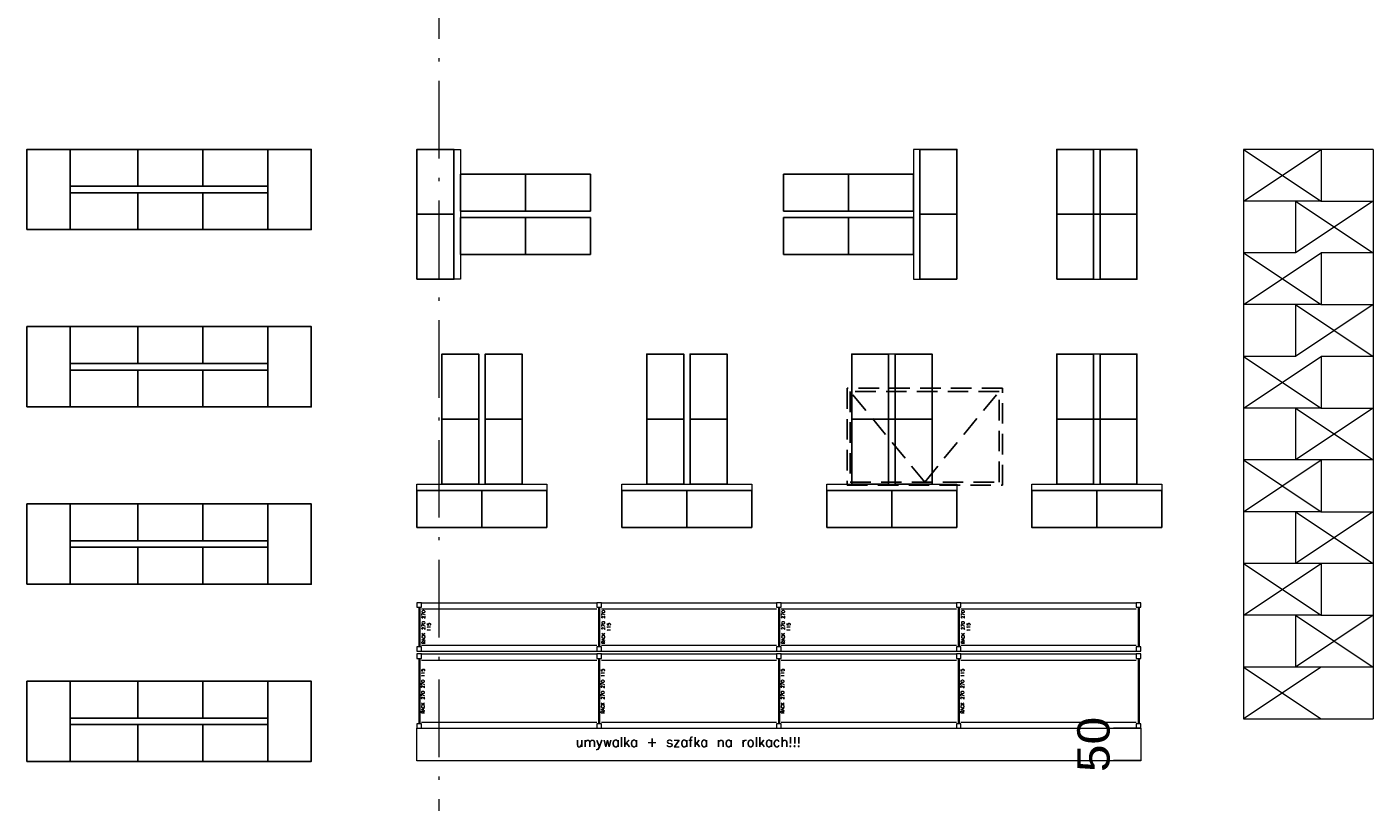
# Model space of a CAD drawing. Extents: x 153948 to 285449, y -89387 to -60195.
# Tile 35 of 108: x 251683 to 253763, y -79904 to -78706. Entities that reach past the tile are written whole.
import ezdxf

# ---------------------------------------------------------------- set-up
doc = ezdxf.new("R2010")
doc.units = 0
doc.header["$LTSCALE"] = 100
doc.header["$MEASUREMENT"] = 0
doc.header["$PDMODE"] = 1
doc.linetypes.add('ACAD_ISO10W100', pattern=[18.5, 12, -3, 0.5, -3])
doc.linetypes.add('HIDDEN2', pattern=[4.7625, 3.175, -1.5875])
doc.layers.get('0').update_dxf_attribs({"linetype": 'CONTINUOUS'})
doc.layers.get('DEFPOINTS').update_dxf_attribs({"linetype": 'CONTINUOUS'})
for name, color, linetype, lineweight in [('mebel nietypowy', 3, 'CONTINUOUS', 9), ('OSIE', 8, 'ACAD_ISO10W100', 15), ('R140', 7, 'CONTINUOUS', 13), ('R270', 5, 'CONTINUOUS', 13), ('RAK 270', 5, 'CONTINUOUS', 13), ('RS REGAŁY', 7, 'CONTINUOUS', 13)]:
    doc.layers.add(name, color=color, linetype=linetype, lineweight=lineweight)
doc.layers.add('RAK_140', color=2, linetype='CONTINUOUS', lineweight=13, true_color=0xffff00)
doc.layers.add('ŚWIETLIK', color=2, linetype='CONTINUOUS')
doc.styles.add('arial', font='arial.ttf', dxfattribs={"width": 1.1})
doc.styles.get("Standard").update_dxf_attribs({"font": 'txt.shx'})
doc.dimstyles.new('srodek', dxfattribs={"dimscale": 100, "dimtxt": 0.5, "dimasz": 0.002, "dimexe": 0, "dimexo": 0, "dimgap": 0.05, "dimtad": 1, "dimjust": 2, "dimrnd": 0.5, "dimzin": 12, "dimtxsty": 'arial', "dimblk": 'ARCHTICK', "dimcen": 0.002, "dimclrt": 7, "dimazin": 0, "dimtfac": 1, "dimtix": 1, "dimtofl": 0, "dimtmove": 2, "dimatfit": 3, "dimldrblk": 'DOT', "dimfxl": 1, "dimtolj": 1, "dimtzin": 0, "dimarcsym": 0})

# ---------------------------------------------------------------- blocks, each defined once
blk = doc.blocks.new('_ARCHTICK')
at = {"color": 0, "linetype": 'ByBlock', "const_width": 0.15}
blk.add_lwpolyline([(-0.5, -0.5), (0.5, 0.5)], dxfattribs=at)
blk = doc.blocks.new('*D763')
at = {"layer": 'DEFPOINTS', "color": 0, "transparency": 16777216}
for p in [(253404.3, -79790.1), (253361.9, -79840.1), (253404.3, -79840.1)]:
    blk.add_point(p, dxfattribs=at)
at = {"layer": 'RAK 270', "color": 0, "lineweight": -2, "transparency": 16777216}
for p, q in [((253361.9, -79790.1), (253361.9, -79789.9)), ((253404.3, -79790.1), (253361.9, -79790.1)), ((253404.3, -79840.1), (253361.9, -79840.1)), ((253361.9, -79840.1), (253361.9, -79840.3))]:
    blk.add_line(p, q, dxfattribs=at)
at = {"layer": 'RAK 270', "color": 0, "lineweight": -2, "transparency": 16777216, "xscale": 0.2, "yscale": 0.2, "zscale": 0.2}
for p, rotation in [((253361.9, -79790.1), 270), ((253361.9, -79840.1), 90)]:
    blk.add_blockref('_ARCHTICK', p, dxfattribs=dict(at, rotation=rotation))
at = {"layer": 'RAK 270', "color": 7, "transparency": 16777216, "insert": (253331.4, -79815.1), "char_height": 50, "attachment_point": 5, "rotation": 90, "style": 'arial'}
blk.add_mtext('\\A1;50', dxfattribs=at)
blk = doc.blocks.new('_Dot')
at = {"color": 0, "linetype": 'ByBlock', "lineweight": -2}
blk.add_line((-0.5, 0), (-1, 0), dxfattribs=at)
at = {"color": 0, "linetype": 'ByBlock', "const_width": 0.5}
blk.add_lwpolyline([(-0.25, 0, 1), (0.25, 0, 1)], format="xyb", close=True, dxfattribs=at)
blk = doc.blocks.new('RACK 270 270 115')
at = {"color": 5}
for p, q in [((2.75, 108), (2.75, 7)), ((4.25, 108), (4.25, 7)), ((7, 115), (277.8, 115)), ((7, 105.5), (277.8, 105.5)), ((7, 9.5), (277.8, 9.5)), ((7, 0), (277.8, 0))]:
    blk.add_line(p, q, dxfattribs=at)
for points in [[(0, 108), (7, 108), (7, 115), (0, 115)], [(0, 0), (7, 0), (7, 7), (0, 7)]]:
    blk.add_lwpolyline(points, close=True, dxfattribs=at)
at = {"color": 5, "insert": (9.25, 57.5), "char_height": 5, "width": 101, "attachment_point": 5, "rotation": 90}
blk.add_mtext('RACK 270 270 115', dxfattribs=at)
blk = doc.blocks.new('RACK 270 270 075')
at = {"color": 5}
for p, q in [((2.75, 68), (2.75, 7)), ((4.25, 68), (4.25, 7)), ((7, 75), (277.8, 75)), ((7, 65.5), (277.8, 65.5)), ((7, 9.5), (277.8, 9.5)), ((7, 0), (277.8, 0))]:
    blk.add_line(p, q, dxfattribs=at)
for points in [[(0, 68), (7, 68), (7, 75), (0, 75)], [(0, 0), (7, 0), (7, 7), (0, 7)]]:
    blk.add_lwpolyline(points, close=True, dxfattribs=at)
at = {"color": 5, "insert": (14.25, 37.5), "char_height": 5, "width": 61, "attachment_point": 5, "rotation": 90}
blk.add_mtext('RACK 270 270 115', dxfattribs=at)
blk = doc.blocks.new('NOGA RACK 270 007 115')
at = {"color": 5}
for p, q in [((2.75, 108), (2.75, 7)), ((4.25, 108), (4.25, 7))]:
    blk.add_line(p, q, dxfattribs=at)
for points in [[(0, 108), (7, 108), (7, 115), (0, 115)], [(0, 0), (7, 0), (7, 7), (0, 7)]]:
    blk.add_lwpolyline(points, close=True, dxfattribs=at)
blk = doc.blocks.new('NOGA RACK 270 007 075')
at = {"color": 5}
for p, q in [((2.8, 68), (2.8, 7)), ((4.2, 68), (4.2, 7))]:
    blk.add_line(p, q, dxfattribs=at)
for points in [[(0, 68), (7, 68), (7, 75), (0, 75)], [(0, 0), (7, 0), (7, 7), (0, 7)]]:
    blk.add_lwpolyline(points, close=True, dxfattribs=at)

msp = doc.modelspace()

# ---------------------------------------------------------------- linework, layer by layer
at = {"layer": 'mebel nietypowy'}
msp.add_lwpolyline([(252286.08, -79790.13), (253404.28, -79790.13), (253404.28, -79840.13), (252286.08, -79840.13)], close=True, dxfattribs=at)
at = {"layer": 'OSIE', "ltscale": 0.1}
msp.add_line((252320.4, -86679.55), (252320.4, -72442.49), dxfattribs=at)
at = {"layer": 'R140', "lineweight": -3}
for points in [[(251854.88, -78895.37), (251750.48, -78895.37), (251750.48, -78952.37), (251854.88, -78952.37)], [(251955.28, -78895.37), (251854.88, -78895.37), (251854.88, -78952.37), (251955.28, -78952.37)], [(252055.68, -78895.37), (251955.28, -78895.37), (251955.28, -78952.37), (252055.68, -78952.37)], [(252286.08, -78995.77), (252286.08, -78895.37), (252343.08, -78895.37), (252343.08, -78995.77)], [(253120.08, -78995.77), (253120.08, -78895.37), (253063.08, -78895.37), (253063.08, -78995.77)], [(253274.28, -78995.77), (253274.28, -78895.37), (253331.28, -78895.37), (253331.28, -78995.77)], [(253341.28, -78995.77), (253341.28, -78895.37), (253398.28, -78895.37), (253398.28, -78995.77)], [(252353.08, -78933.77), (252453.48, -78933.77), (252453.48, -78990.77), (252353.08, -78990.77)], [(252453.48, -78933.77), (252553.88, -78933.77), (252553.88, -78990.77), (252453.48, -78990.77)], [(252952.68, -78933.77), (252852.28, -78933.77), (252852.28, -78990.77), (252952.68, -78990.77)], [(253053.08, -78933.77), (252952.68, -78933.77), (252952.68, -78990.77), (253053.08, -78990.77)], [(251854.88, -78962.37), (251750.48, -78962.37), (251750.48, -79019.37), (251854.88, -79019.37)], [(251955.28, -78962.37), (251854.88, -78962.37), (251854.88, -79019.37), (251955.28, -79019.37)], [(252055.68, -78962.37), (251955.28, -78962.37), (251955.28, -79019.37), (252055.68, -79019.37)], [(252286.08, -79096.17), (252286.08, -78995.77), (252343.08, -78995.77), (252343.08, -79096.17)], [(252353.08, -79000.77), (252453.48, -79000.77), (252453.48, -79057.77), (252353.08, -79057.77)], [(252453.48, -79000.77), (252553.88, -79000.77), (252553.88, -79057.77), (252453.48, -79057.77)], [(252952.68, -79000.77), (252852.28, -79000.77), (252852.28, -79057.77), (252952.68, -79057.77)], [(253053.08, -79000.77), (252952.68, -79000.77), (252952.68, -79057.77), (253053.08, -79057.77)], [(253120.08, -79096.17), (253120.08, -78995.77), (253063.08, -78995.77), (253063.08, -79096.17)], [(253274.28, -79096.17), (253274.28, -78995.77), (253331.28, -78995.77), (253331.28, -79096.17)], [(253341.28, -79096.17), (253341.28, -78995.77), (253398.28, -78995.77), (253398.28, -79096.17)], [(251854.88, -79169.37), (251750.48, -79169.37), (251750.48, -79226.37), (251854.88, -79226.37)], [(251955.28, -79169.37), (251854.88, -79169.37), (251854.88, -79226.37), (251955.28, -79226.37)], [(252055.68, -79169.37), (251955.28, -79169.37), (251955.28, -79226.37), (252055.68, -79226.37)], [(252324.48, -79312.15), (252324.48, -79211.75), (252381.48, -79211.75), (252381.48, -79312.15)], [(252391.48, -79312.15), (252391.48, -79211.75), (252448.48, -79211.75), (252448.48, -79312.15)], [(252641.08, -79312.15), (252641.08, -79211.75), (252698.08, -79211.75), (252698.08, -79312.15)], [(252708.08, -79312.15), (252708.08, -79211.75), (252765.08, -79211.75), (252765.08, -79312.15)], [(252957.68, -79312.15), (252957.68, -79211.75), (253014.68, -79211.75), (253014.68, -79312.15)], [(253024.68, -79312.15), (253024.68, -79211.75), (253081.68, -79211.75), (253081.68, -79312.15)], [(253274.28, -79312.15), (253274.28, -79211.75), (253331.28, -79211.75), (253331.28, -79312.15)], [(253341.28, -79312.15), (253341.28, -79211.75), (253398.28, -79211.75), (253398.28, -79312.15)], [(251854.88, -79236.37), (251750.48, -79236.37), (251750.48, -79293.37), (251854.88, -79293.37)], [(251955.28, -79236.37), (251854.88, -79236.37), (251854.88, -79293.37), (251955.28, -79293.37)], [(252055.68, -79236.37), (251955.28, -79236.37), (251955.28, -79293.37), (252055.68, -79293.37)], [(252324.48, -79412.55), (252324.48, -79312.15), (252381.48, -79312.15), (252381.48, -79412.55)], [(252391.48, -79412.55), (252391.48, -79312.15), (252448.48, -79312.15), (252448.48, -79412.55)], [(252641.08, -79412.55), (252641.08, -79312.15), (252698.08, -79312.15), (252698.08, -79412.55)], [(252708.08, -79412.55), (252708.08, -79312.15), (252765.08, -79312.15), (252765.08, -79412.55)], [(252957.68, -79412.55), (252957.68, -79312.15), (253014.68, -79312.15), (253014.68, -79412.55)], [(253024.68, -79412.55), (253024.68, -79312.15), (253081.68, -79312.15), (253081.68, -79412.55)], [(253274.28, -79412.55), (253274.28, -79312.15), (253331.28, -79312.15), (253331.28, -79412.55)], [(253341.28, -79412.55), (253341.28, -79312.15), (253398.28, -79312.15), (253398.28, -79412.55)], [(252386.48, -79479.55), (252286.08, -79479.55), (252286.08, -79422.55), (252386.48, -79422.55)], [(252486.88, -79479.55), (252386.48, -79479.55), (252386.48, -79422.55), (252486.88, -79422.55)], [(252703.08, -79479.55), (252602.68, -79479.55), (252602.68, -79422.55), (252703.08, -79422.55)], [(252803.48, -79479.55), (252703.08, -79479.55), (252703.08, -79422.55), (252803.48, -79422.55)], [(253019.68, -79479.55), (252919.28, -79479.55), (252919.28, -79422.55), (253019.68, -79422.55)], [(253120.08, -79479.55), (253019.68, -79479.55), (253019.68, -79422.55), (253120.08, -79422.55)], [(253336.28, -79479.55), (253235.88, -79479.55), (253235.88, -79422.55), (253336.28, -79422.55)], [(253436.68, -79479.55), (253336.28, -79479.55), (253336.28, -79422.55), (253436.68, -79422.55)], [(251854.88, -79443.37), (251750.48, -79443.37), (251750.48, -79500.37), (251854.88, -79500.37)], [(251955.28, -79443.37), (251854.88, -79443.37), (251854.88, -79500.37), (251955.28, -79500.37)], [(252055.68, -79443.37), (251955.28, -79443.37), (251955.28, -79500.37), (252055.68, -79500.37)], [(251854.88, -79510.37), (251750.48, -79510.37), (251750.48, -79567.37), (251854.88, -79567.37)], [(251955.28, -79510.37), (251854.88, -79510.37), (251854.88, -79567.37), (251955.28, -79567.37)], [(252055.68, -79510.37), (251955.28, -79510.37), (251955.28, -79567.37), (252055.68, -79567.37)], [(251854.88, -79717.37), (251750.48, -79717.37), (251750.48, -79774.37), (251854.88, -79774.37)], [(251955.28, -79717.37), (251854.88, -79717.37), (251854.88, -79774.37), (251955.28, -79774.37)], [(252055.68, -79717.37), (251955.28, -79717.37), (251955.28, -79774.37), (252055.68, -79774.37)], [(251854.88, -79784.37), (251750.48, -79784.37), (251750.48, -79841.37), (251854.88, -79841.37)], [(251955.28, -79784.37), (251854.88, -79784.37), (251854.88, -79841.37), (251955.28, -79841.37)], [(252055.68, -79784.37), (251955.28, -79784.37), (251955.28, -79841.37), (252055.68, -79841.37)]]:
    msp.add_lwpolyline(points, close=True, dxfattribs=at)
at = {"layer": 'R270', "lineweight": -3}
for points in [[(251683.48, -79019.37), (251750.48, -79019.37), (251750.48, -78895.37), (251683.48, -78895.37)], [(252055.68, -79019.37), (252122.68, -79019.37), (252122.68, -78895.37), (252055.68, -78895.37)], [(251683.48, -79293.37), (251750.48, -79293.37), (251750.48, -79169.37), (251683.48, -79169.37)], [(252055.68, -79293.37), (252122.68, -79293.37), (252122.68, -79169.37), (252055.68, -79169.37)], [(251683.48, -79567.37), (251750.48, -79567.37), (251750.48, -79443.37), (251683.48, -79443.37)], [(252055.68, -79567.37), (252122.68, -79567.37), (252122.68, -79443.37), (252055.68, -79443.37)], [(251683.48, -79841.37), (251750.48, -79841.37), (251750.48, -79717.37), (251683.48, -79717.37)], [(252055.68, -79841.37), (252122.68, -79841.37), (252122.68, -79717.37), (252055.68, -79717.37)]]:
    msp.add_lwpolyline(points, close=True, dxfattribs=at)
at = {"layer": 'RAK_140', "color": 7}
for p, q in [((253563.08, -78975.37), (253683.08, -78895.37)), ((253563.08, -78895.37), (253683.08, -78975.37)), ((253563.08, -78895.37), (253563.08, -79775.37)), ((253683.08, -78895.37), (253563.08, -78895.37)), ((253763.08, -78895.37), (253683.08, -78895.37)), ((253683.08, -78895.37), (253683.08, -78975.37)), ((253763.08, -78895.37), (253763.08, -79695.37)), ((253643.08, -78975.37), (253563.08, -78975.37)), ((253683.08, -78975.37), (253643.08, -78975.37)), ((253643.08, -78975.37), (253643.08, -79055.37)), ((253643.08, -78975.37), (253763.08, -79055.37)), ((253763.08, -78975.37), (253643.08, -79055.37)), ((253643.08, -78975.37), (253643.08, -78975.37)), ((253683.08, -78975.37), (253763.08, -78975.37)), ((253643.08, -79055.37), (253563.08, -79055.37)), ((253563.08, -79135.37), (253683.08, -79055.37)), ((253563.08, -79055.37), (253683.08, -79135.37)), ((253763.08, -79055.37), (253683.08, -79055.37)), ((253683.08, -79055.37), (253683.08, -79135.37)), ((253643.08, -79135.37), (253563.08, -79135.37)), ((253683.08, -79135.37), (253643.08, -79135.37)), ((253643.08, -79135.37), (253643.08, -79215.37)), ((253643.08, -79135.37), (253763.08, -79215.37)), ((253763.08, -79135.37), (253643.08, -79215.37)), ((253643.08, -79135.37), (253643.08, -79135.37)), ((253683.08, -79135.37), (253763.08, -79135.37)), ((253643.08, -79215.37), (253563.08, -79215.37)), ((253563.08, -79295.37), (253683.08, -79215.37)), ((253563.08, -79215.37), (253683.08, -79295.37)), ((253763.08, -79215.37), (253683.08, -79215.37)), ((253683.08, -79215.37), (253683.08, -79295.37)), ((253643.08, -79295.37), (253563.08, -79295.37)), ((253683.08, -79295.37), (253643.08, -79295.37)), ((253643.08, -79295.37), (253643.08, -79375.37)), ((253643.08, -79295.37), (253763.08, -79375.37)), ((253763.08, -79295.37), (253643.08, -79375.37)), ((253643.08, -79295.37), (253643.08, -79295.37)), ((253683.08, -79295.37), (253763.08, -79295.37)), ((253643.08, -79375.37), (253563.08, -79375.37)), ((253563.08, -79455.37), (253683.08, -79375.37)), ((253563.08, -79375.37), (253683.08, -79455.37)), ((253763.08, -79375.37), (253643.08, -79375.37)), ((253763.08, -79375.37), (253683.08, -79375.37)), ((253683.08, -79375.37), (253683.08, -79455.37)), ((253643.08, -79455.37), (253563.08, -79455.37)), ((253683.08, -79455.37), (253643.08, -79455.37)), ((253643.08, -79455.37), (253643.08, -79535.37)), ((253643.08, -79455.37), (253763.08, -79535.37)), ((253763.08, -79455.37), (253643.08, -79535.37)), ((253643.08, -79455.37), (253643.08, -79455.37)), ((253683.08, -79455.37), (253763.08, -79455.37)), ((253643.08, -79535.37), (253563.08, -79535.37)), ((253563.08, -79615.37), (253683.08, -79535.37)), ((253563.08, -79535.37), (253683.08, -79615.37)), ((253763.08, -79535.37), (253643.08, -79535.37)), ((253763.08, -79535.37), (253683.08, -79535.37)), ((253683.08, -79535.37), (253683.08, -79615.37)), ((253643.08, -79615.37), (253563.08, -79615.37)), ((253683.08, -79615.37), (253643.08, -79615.37)), ((253643.08, -79615.37), (253643.08, -79695.37)), ((253643.08, -79615.37), (253763.08, -79695.37)), ((253763.08, -79615.37), (253643.08, -79695.37)), ((253643.08, -79615.37), (253643.08, -79615.37)), ((253683.08, -79615.37), (253763.08, -79615.37)), ((253643.08, -79695.37), (253563.08, -79695.37)), ((253563.08, -79695.37), (253683.08, -79775.37)), ((253683.08, -79695.37), (253563.08, -79775.37)), ((253763.08, -79695.37), (253643.08, -79695.37)), ((253763.08, -79695.37), (253643.08, -79695.37)), ((253763.08, -79695.37), (253763.08, -79775.37)), ((253563.08, -79775.37), (253763.08, -79775.37))]:
    msp.add_line(p, q, dxfattribs=at)
for points in [[(252343.08, -78895.37), (252353.08, -78895.37), (252353.08, -79096.17), (252343.08, -79096.17)], [(253063.08, -78895.37), (253053.08, -78895.37), (253053.08, -79096.17), (253063.08, -79096.17)], [(253331.28, -78995.77), (253341.28, -78995.77), (253341.28, -78895.37), (253331.28, -78895.37)], [(253331.28, -79096.17), (253341.28, -79096.17), (253341.28, -78995.77), (253331.28, -78995.77)], [(253014.68, -79312.15), (253024.68, -79312.15), (253024.68, -79211.75), (253014.68, -79211.75)], [(253331.28, -79312.15), (253341.28, -79312.15), (253341.28, -79211.75), (253331.28, -79211.75)], [(253014.68, -79412.55), (253024.68, -79412.55), (253024.68, -79312.15), (253014.68, -79312.15)], [(253331.28, -79412.55), (253341.28, -79412.55), (253341.28, -79312.15), (253331.28, -79312.15)], [(252286.08, -79422.55), (252286.08, -79412.55), (252486.88, -79412.55), (252486.88, -79422.55)], [(252602.68, -79422.55), (252602.68, -79412.55), (252803.48, -79412.55), (252803.48, -79422.55)], [(252919.28, -79422.55), (252919.28, -79412.55), (253120.08, -79412.55), (253120.08, -79422.55)], [(253235.88, -79422.55), (253235.88, -79412.55), (253436.68, -79412.55), (253436.68, -79422.55)]]:
    msp.add_lwpolyline(points, close=True, dxfattribs=at)
at = {"layer": 'ŚWIETLIK', "linetype": 'HIDDEN2', "ltscale": 0.1}
for q in [(252955.4, -79269.55), (253185.4, -79269.55)]:
    msp.add_line((253070.4, -79409.55), q, dxfattribs=at)
for points in [[(252950.4, -79414.55), (253190.4, -79414.55), (253190.4, -79264.55), (252950.4, -79264.55)], [(252955.4, -79409.55), (253185.4, -79409.55), (253185.4, -79269.55), (252955.4, -79269.55)]]:
    msp.add_lwpolyline(points, close=True, dxfattribs=at)

# ---------------------------------------------------------------- block references
at = {"layer": 'RS REGAŁY'}
for name, p in [('RACK 270 270 075', (252286.08, -79671.13)), ('RACK 270 270 075', (252563.88, -79671.13)), ('RACK 270 270 075', (252841.68, -79671.13)), ('NOGA RACK 270 007 075', (253119.48, -79671.13)), ('RACK 270 270 075', (253119.48, -79671.13)), ('NOGA RACK 270 007 075', (253397.28, -79671.13)), ('RACK 270 270 115', (252286.08, -79790.13)), ('RACK 270 270 115', (252563.88, -79790.13)), ('RACK 270 270 115', (252841.68, -79790.13)), ('NOGA RACK 270 007 115', (253119.48, -79790.13)), ('RACK 270 270 115', (253119.48, -79790.13)), ('NOGA RACK 270 007 115', (253397.28, -79790.13))]:
    msp.add_blockref(name, p, dxfattribs=at)

# ---------------------------------------------------------------- texts
at = {"layer": 'mebel nietypowy', "char_height": 15, "width": 522.213, "attachment_point": 5}
for insert in [(252704.77, -79813.6), (252705.27, -79813.6)]:
    msp.add_mtext('umywalka + szafka na rolkach!!!', dxfattribs=dict(at, insert=insert))

# ---------------------------------------------------------------- dimensions: what is measured, and where the dimension line sits
at = {"layer": 'RAK 270'}
dim = msp.add_linear_dim(base=(253361.95, -79840.13), p1=(253404.28, -79790.13), p2=(253404.28, -79840.13), angle=90, dimstyle='srodek', override={"dimdec": 0, "dimrnd": 0, "dimtdec": 0, "dimfxl": 24, "dimfxlon": 1}, dxfattribs=at)
dim.commit()
dim.dimension.update_dxf_attribs({"geometry": '*D763', "text_midpoint": (253331.42, -79815.13)})

doc.saveas('drawing.dxf')
